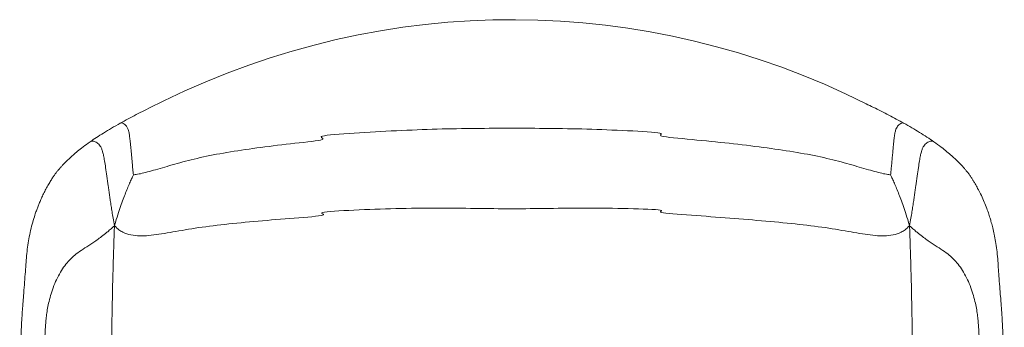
# Model space of a CAD drawing. Header units: centimetres. Extents: x 4120 to 19220, y -7417 to 180.
# Tile 190 of 223: x 15932 to 15990, y -1587 to -1569. Entities that reach past the tile are written whole.
import ezdxf

# ---------------------------------------------------------------- set-up
doc = ezdxf.new("R2010")
doc.units = ezdxf.units.CM
doc.layers.add('A_Wyposażenie', color=8, linetype='Continuous')

msp = doc.modelspace()

# ---------------------------------------------------------------- linework, layer by layer
at = {"layer": 'A_Wyposażenie', "color": 8, "linetype": 'Continuous', "lineweight": 15}
msp.add_arc((15960.77, -1615.712, 0), 46.386, 63.28113, 116.24313, dxfattribs=at)
for points, knots in [([(15940.26, -1574.107, 0), (15940.041, -1574.211, 0), (15939.486, -1574.478, 0), (15938.609, -1574.917, 0), (15937.997, -1575.25, 0), (15937.688, -1575.418, 0)], [0.94245954, 0.94245954, 0.94245954, 0.94245954, 0.95629135, 0.97793269, 1, 1, 1, 1]), ([(15983.837, -1575.418, 0), (15983.548, -1575.261, 0), (15982.978, -1574.95, 0), (15982.222, -1574.569, 0), (15981.769, -1574.348, 0), (15981.626, -1574.279, 0)], [0, 0, 0, 0, 0.02065371, 0.0407115, 0.0498569, 0.0498569, 0.0498569, 0.0498569]), ([(15937.688, -1575.419, 0), (15937.513, -1575.518, 0), (15937.168, -1575.713, 0), (15936.702, -1575.995, 0), (15936.281, -1576.262, 0), (15936.034, -1576.431, 0), (15935.912, -1576.514, 0)], [0, 0, 0, 0, 0.263779, 0.518279, 0.763727, 1, 1, 1, 1]), ([(15938.461, -1578.459, 0), (15938.455, -1578.402, 0), (15938.439, -1578.264, 0), (15938.416, -1578.034, 0), (15938.391, -1577.764, 0), (15938.366, -1577.48, 0), (15938.34, -1577.195, 0), (15938.312, -1576.876, 0), (15938.281, -1576.55, 0), (15938.244, -1576.242, 0), (15938.209, -1576.018, 0), (15938.173, -1575.86, 0), (15938.128, -1575.723, 0), (15938.053, -1575.597, 0), (15937.952, -1575.491, 0), (15937.85, -1575.423, 0), (15937.757, -1575.392, 0), (15937.709, -1575.412, 0), (15937.688, -1575.421, 0)], [0, 0, 0, 0, 0.049263, 0.119341, 0.198186, 0.280939, 0.363686, 0.443378, 0.555491, 0.643477, 0.708488, 0.749756, 0.781714, 0.832264, 0.88058, 0.92671, 0.967832, 1, 1, 1, 1]), ([(15983.064, -1578.459, 0), (15983.044, -1578.458, 0), (15982.971, -1578.45, 0), (15982.772, -1578.421, 0), (15982.334, -1578.328, 0), (15981.529, -1578.092, 0), (15980.355, -1577.747, 0), (15978.973, -1577.398, 0), (15977.383, -1577.101, 0), (15975.588, -1576.841, 0), (15973.589, -1576.601, 0), (15971.398, -1576.38, 0), (15969.028, -1576.176, 0), (15970.055, -1575.997, 0), (15967.554, -1575.854, 0), (15965.134, -1575.759, 0), (15962.901, -1575.722, 0), (15960.762, -1575.718, 0), (15958.624, -1575.722, 0), (15956.391, -1575.759, 0), (15953.971, -1575.854, 0), (15951.47, -1575.997, 0), (15948.997, -1576.176, 0), (15950.127, -1576.38, 0), (15947.936, -1576.601, 0), (15945.937, -1576.841, 0), (15944.142, -1577.101, 0), (15942.552, -1577.398, 0), (15941.17, -1577.747, 0), (15939.996, -1578.092, 0), (15939.19, -1578.328, 0), (15938.753, -1578.421, 0), (15938.554, -1578.45, 0), (15938.481, -1578.458, 0), (15938.461, -1578.459, 0)], [0, 0, 0, 0, 0.25, 0.5, 1, 2, 3, 4, 5, 6, 7, 8, 9, 10, 11, 12, 13, 14, 15, 16, 17, 18, 19, 20, 21, 22, 23, 24, 25, 26, 27, 27.5, 27.75, 28, 28, 28, 28]), ([(15983.064, -1578.459, 0), (15983.071, -1578.393, 0), (15983.089, -1578.232, 0), (15983.115, -1577.966, 0), (15983.143, -1577.658, 0), (15983.172, -1577.337, 0), (15983.2, -1577.023, 0), (15983.231, -1576.687, 0), (15983.265, -1576.363, 0), (15983.306, -1576.073, 0), (15983.35, -1575.862, 0), (15983.404, -1575.708, 0), (15983.474, -1575.598, 0), (15983.56, -1575.503, 0), (15983.661, -1575.429, 0), (15983.764, -1575.391, 0), (15983.815, -1575.412, 0), (15983.836, -1575.421, 0)], [0, 0, 0, 0, 0.057297, 0.138471, 0.229011, 0.322548, 0.414079, 0.499458, 0.611586, 0.692808, 0.749817, 0.79536, 0.832409, 0.868785, 0.921327, 0.96795, 1, 1, 1, 1]), ([(15985.613, -1576.514, 0), (15985.48, -1576.423, 0), (15985.216, -1576.243, 0), (15984.777, -1575.966, 0), (15984.321, -1575.692, 0), (15983.996, -1575.509, 0), (15983.837, -1575.418, 0)], [0, 0, 0, 0, 0.258925, 0.513069, 0.76057, 1, 1, 1, 1]), ([(15935.912, -1576.514, 0), (15935.769, -1576.616, 0), (15935.501, -1576.807, 0), (15935.176, -1577.065, 0), (15934.915, -1577.289, 0), (15934.701, -1577.483, 0), (15934.525, -1577.65, 0), (15934.381, -1577.794, 0), (15934.261, -1577.92, 0), (15934.14, -1578.053, 0), (15934.021, -1578.192, 0), (15933.905, -1578.34, 0), (15933.795, -1578.489, 0), (15933.681, -1578.657, 0), (15933.555, -1578.861, 0), (15933.417, -1579.103, 0), (15933.273, -1579.368, 0), (15933.135, -1579.639, 0), (15933.014, -1579.897, 0), (15932.912, -1580.135, 0), (15932.824, -1580.359, 0), (15932.74, -1580.586, 0), (15932.641, -1580.88, 0), (15932.527, -1581.256, 0), (15932.407, -1581.721, 0), (15932.303, -1582.207, 0), (15932.224, -1582.695, 0), (15932.168, -1583.203, 0), (15932.126, -1583.739, 0), (15932.086, -1584.304, 0), (15932.042, -1584.919, 0), (15931.999, -1585.445, 0), (15931.964, -1585.876, 0), (15931.937, -1586.225, 0), (15931.906, -1586.656, 0), (15931.879, -1587.107, 0), (15931.855, -1587.568, 0), (15931.835, -1588.03, 0), (15931.815, -1588.559, 0), (15931.795, -1589.165, 0), (15931.777, -1589.862, 0), (15931.767, -1590.359, 0), (15931.762, -1590.625, 0)], [0, 0, 0, 0, 0.032059, 0.060161, 0.085054, 0.10708, 0.126226, 0.142346, 0.156428, 0.169516, 0.188022, 0.203974, 0.219152, 0.238072, 0.261659, 0.290109, 0.32277, 0.354053, 0.382911, 0.408527, 0.431123, 0.453671, 0.478255, 0.518461, 0.560347, 0.601066, 0.637845, 0.670763, 0.701924, 0.733106, 0.76373, 0.79383, 0.806007, 0.82116, 0.839438, 0.861055, 0.877606, 0.896194, 0.917209, 0.941134, 0.968519, 1, 1, 1, 1]), ([(15935.913, -1576.516, 0), (15935.921, -1576.511, 0), (15935.948, -1576.488, 0), (15936.013, -1576.47, 0), (15936.107, -1576.472, 0), (15936.252, -1576.521, 0), (15936.396, -1576.624, 0), (15936.525, -1576.777, 0), (15936.598, -1576.931, 0), (15936.656, -1577.12, 0), (15936.709, -1577.355, 0), (15936.766, -1577.668, 0), (15936.828, -1578.069, 0), (15936.897, -1578.563, 0), (15936.96, -1579.013, 0), (15937.014, -1579.393, 0), (15937.056, -1579.681, 0), (15937.101, -1579.984, 0), (15937.15, -1580.304, 0), (15937.205, -1580.647, 0), (15937.27, -1581.034, 0), (15937.319, -1581.307, 0), (15937.346, -1581.457, 0)], [0, 0, 0, 0, 0.005737, 0.022578, 0.040963, 0.061844, 0.109827, 0.136333, 0.169499, 0.20067, 0.242829, 0.29906, 0.372163, 0.462415, 0.568387, 0.61827, 0.670858, 0.726361, 0.785004, 0.847489, 0.915936, 1, 1, 1, 1]), ([(15984.179, -1581.457, 0), (15984.206, -1581.307, 0), (15984.255, -1581.034, 0), (15984.32, -1580.647, 0), (15984.375, -1580.304, 0), (15984.424, -1579.984, 0), (15984.469, -1579.681, 0), (15984.511, -1579.393, 0), (15984.565, -1579.013, 0), (15984.628, -1578.563, 0), (15984.697, -1578.069, 0), (15984.759, -1577.668, 0), (15984.816, -1577.355, 0), (15984.869, -1577.12, 0), (15984.927, -1576.931, 0), (15985, -1576.777, 0), (15985.129, -1576.624, 0), (15985.273, -1576.521, 0), (15985.418, -1576.472, 0), (15985.512, -1576.47, 0), (15985.577, -1576.488, 0), (15985.604, -1576.511, 0), (15985.611, -1576.516, 0)], [0, 0, 0, 0, 0.084064, 0.152511, 0.214996, 0.273639, 0.329142, 0.38173, 0.431613, 0.537585, 0.627837, 0.70094, 0.757171, 0.79933, 0.830501, 0.863667, 0.890173, 0.938156, 0.959037, 0.977422, 0.994263, 1, 1, 1, 1]), ([(15989.762, -1590.625, 0), (15989.758, -1590.361, 0), (15989.748, -1589.871, 0), (15989.73, -1589.19, 0), (15989.712, -1588.61, 0), (15989.693, -1588.115, 0), (15989.675, -1587.693, 0), (15989.656, -1587.296, 0), (15989.636, -1586.932, 0), (15989.615, -1586.612, 0), (15989.599, -1586.375, 0), (15989.584, -1586.183, 0), (15989.571, -1586.005, 0), (15989.556, -1585.818, 0), (15989.529, -1585.491, 0), (15989.489, -1585.016, 0), (15989.447, -1584.445, 0), (15989.409, -1583.898, 0), (15989.372, -1583.373, 0), (15989.322, -1582.856, 0), (15989.253, -1582.385, 0), (15989.172, -1581.965, 0), (15989.086, -1581.594, 0), (15989.002, -1581.279, 0), (15988.916, -1580.983, 0), (15988.816, -1580.675, 0), (15988.692, -1580.33, 0), (15988.541, -1579.96, 0), (15988.373, -1579.601, 0), (15988.203, -1579.274, 0), (15988.065, -1579.026, 0), (15987.956, -1578.839, 0), (15987.866, -1578.693, 0), (15987.768, -1578.544, 0), (15987.655, -1578.385, 0), (15987.535, -1578.231, 0), (15987.408, -1578.08, 0), (15987.271, -1577.926, 0), (15987.102, -1577.751, 0), (15986.9, -1577.553, 0), (15986.662, -1577.334, 0), (15986.381, -1577.092, 0), (15986.041, -1576.819, 0), (15985.761, -1576.619, 0), (15985.613, -1576.514, 0)], [0, 0, 0, 0, 0.0312885, 0.0580264, 0.0809339, 0.1006032, 0.1175231, 0.1320687, 0.1493557, 0.1627385, 0.172443, 0.1797448, 0.1875154, 0.1958769, 0.2048284, 0.2322145, 0.2633332, 0.289519, 0.3182081, 0.3507099, 0.3848495, 0.4191104, 0.4515483, 0.4805616, 0.5048615, 0.5346048, 0.5700145, 0.6102406, 0.6529452, 0.6907088, 0.7227115, 0.7394767, 0.755999, 0.7730827, 0.7907976, 0.8099502, 0.8248672, 0.8424098, 0.862523, 0.8851028, 0.9099797, 0.937085, 0.9668185, 1, 1, 1, 1]), ([(15937.346, -1581.457, 0), (15937.422, -1581.182, 0), (15937.542, -1580.792, 0), (15937.758, -1580.15, 0), (15938.008, -1579.495, 0), (15938.234, -1578.963, 0), (15938.386, -1578.623, 0), (15938.445, -1578.494, 0), (15938.461, -1578.459, 0)], [0, 0, 0, 0, 0.25, 0.5, 1, 1.5, 1.75, 2, 2, 2, 2]), ([(15984.179, -1581.457, 0), (15984.102, -1581.182, 0), (15983.983, -1580.792, 0), (15983.767, -1580.15, 0), (15983.517, -1579.495, 0), (15983.291, -1578.963, 0), (15983.139, -1578.623, 0), (15983.08, -1578.494, 0), (15983.064, -1578.459, 0)], [0, 0, 0, 0, 0.25, 0.5, 1, 1.5, 1.75, 2, 2, 2, 2]), ([(15937.346, -1581.457, 0), (15937.447, -1581.565, 0), (15937.608, -1581.703, 0), (15937.917, -1581.889, 0), (15938.468, -1582.068, 0), (15939.341, -1582.063, 0), (15940.578, -1581.864, 0), (15942.052, -1581.593, 0), (15943.809, -1581.372, 0), (15945.786, -1581.182, 0), (15947.919, -1581.008, 0), (15950.176, -1580.841, 0), (15949.021, -1580.672, 0), (15951.443, -1580.529, 0), (15953.931, -1580.441, 0), (15956.361, -1580.41, 0), (15958.607, -1580.438, 0), (15960.762, -1580.466, 0), (15962.918, -1580.438, 0), (15965.164, -1580.41, 0), (15967.594, -1580.441, 0), (15970.082, -1580.529, 0), (15969.004, -1580.672, 0), (15971.349, -1580.841, 0), (15973.606, -1581.008, 0), (15975.739, -1581.182, 0), (15977.716, -1581.372, 0), (15979.473, -1581.593, 0), (15980.947, -1581.864, 0), (15982.184, -1582.063, 0), (15983.057, -1582.068, 0), (15983.608, -1581.889, 0), (15983.917, -1581.703, 0), (15984.078, -1581.565, 0), (15984.179, -1581.457, 0)], [0, 0, 0, 0, 0.25, 0.5, 1, 2, 3, 4, 5, 6, 7, 8, 9, 10, 11, 12, 13, 14, 15, 16, 17, 18, 19, 20, 21, 22, 23, 24, 25, 26, 27, 27.5, 27.75, 28, 28, 28, 28]), ([(15933.239, -1590.326, 0), (15933.235, -1590.049, 0), (15933.23, -1589.556, 0), (15933.23, -1588.95, 0), (15933.236, -1588.447, 0), (15933.246, -1588.015, 0), (15933.263, -1587.633, 0), (15933.287, -1587.282, 0), (15933.318, -1586.945, 0), (15933.357, -1586.602, 0), (15933.417, -1586.231, 0), (15933.512, -1585.805, 0), (15933.647, -1585.344, 0), (15933.824, -1584.864, 0), (15934.037, -1584.401, 0), (15934.282, -1583.988, 0), (15934.551, -1583.627, 0), (15934.839, -1583.323, 0), (15935.177, -1583.045, 0), (15935.601, -1582.768, 0), (15936.073, -1582.469, 0), (15936.476, -1582.184, 0), (15936.835, -1581.901, 0), (15937.085, -1581.691, 0), (15937.237, -1581.556, 0), (15937.346, -1581.457, 0)], [0, 0, 0, 0, 1, 2, 3, 4, 5, 6, 7, 8, 9, 10, 11, 12, 13, 14, 15, 16, 17, 18, 19, 20, 20.5, 20.75, 21, 21, 21, 21]), ([(15938.494, -1611.136, 0), (15938.415, -1610.576, 0), (15938.251, -1609.424, 0), (15938.098, -1608.058, 0), (15937.998, -1606.811, 0), (15937.909, -1605.444, 0), (15937.814, -1603.965, 0), (15937.695, -1602.381, 0), (15937.567, -1600.72, 0), (15937.442, -1599.013, 0), (15937.342, -1597.298, 0), (15937.29, -1595.618, 0), (15937.26, -1593.981, 0), (15937.223, -1592.396, 0), (15937.19, -1590.851, 0), (15937.171, -1589.336, 0), (15937.183, -1587.428, 0), (15937.232, -1585.161, 0), (15937.279, -1583.412, 0), (15937.312, -1582.367, 0), (15937.332, -1581.809, 0), (15937.346, -1581.457, 0)], [0, 0, 0, 0, 1, 2, 3, 4, 5, 6, 7, 8, 9, 10, 11, 12, 13, 14, 15, 16, 16.5, 16.75, 17, 17, 17, 17]), ([(15983.031, -1611.136, 0), (15983.11, -1610.576, 0), (15983.274, -1609.424, 0), (15983.427, -1608.058, 0), (15983.527, -1606.811, 0), (15983.616, -1605.444, 0), (15983.711, -1603.965, 0), (15983.83, -1602.381, 0), (15983.958, -1600.72, 0), (15984.083, -1599.013, 0), (15984.183, -1597.298, 0), (15984.234, -1595.618, 0), (15984.265, -1593.981, 0), (15984.302, -1592.396, 0), (15984.335, -1590.851, 0), (15984.353, -1589.336, 0), (15984.342, -1587.428, 0), (15984.293, -1585.161, 0), (15984.246, -1583.412, 0), (15984.213, -1582.367, 0), (15984.193, -1581.809, 0), (15984.179, -1581.457, 0)], [0, 0, 0, 0, 1, 2, 3, 4, 5, 6, 7, 8, 9, 10, 11, 12, 13, 14, 15, 16, 16.5, 16.75, 17, 17, 17, 17]), ([(15984.179, -1581.457, 0), (15984.288, -1581.556, 0), (15984.44, -1581.691, 0), (15984.69, -1581.901, 0), (15985.049, -1582.184, 0), (15985.452, -1582.469, 0), (15985.924, -1582.768, 0), (15986.348, -1583.045, 0), (15986.686, -1583.323, 0), (15986.974, -1583.627, 0), (15987.243, -1583.988, 0), (15987.488, -1584.401, 0), (15987.701, -1584.864, 0), (15987.878, -1585.344, 0), (15988.012, -1585.805, 0), (15988.108, -1586.231, 0), (15988.168, -1586.602, 0), (15988.207, -1586.945, 0), (15988.238, -1587.282, 0), (15988.262, -1587.633, 0), (15988.279, -1588.015, 0), (15988.289, -1588.447, 0), (15988.295, -1588.95, 0), (15988.295, -1589.556, 0), (15988.29, -1590.049, 0), (15988.286, -1590.326, 0)], [0, 0, 0, 0, 0.25, 0.5, 1, 2, 3, 4, 5, 6, 7, 8, 9, 10, 11, 12, 13, 14, 15, 16, 17, 18, 19, 20, 21, 21, 21, 21])]:
    msp.add_open_spline(points, degree=3, knots=knots, dxfattribs=at)

doc.saveas('drawing.dxf')
